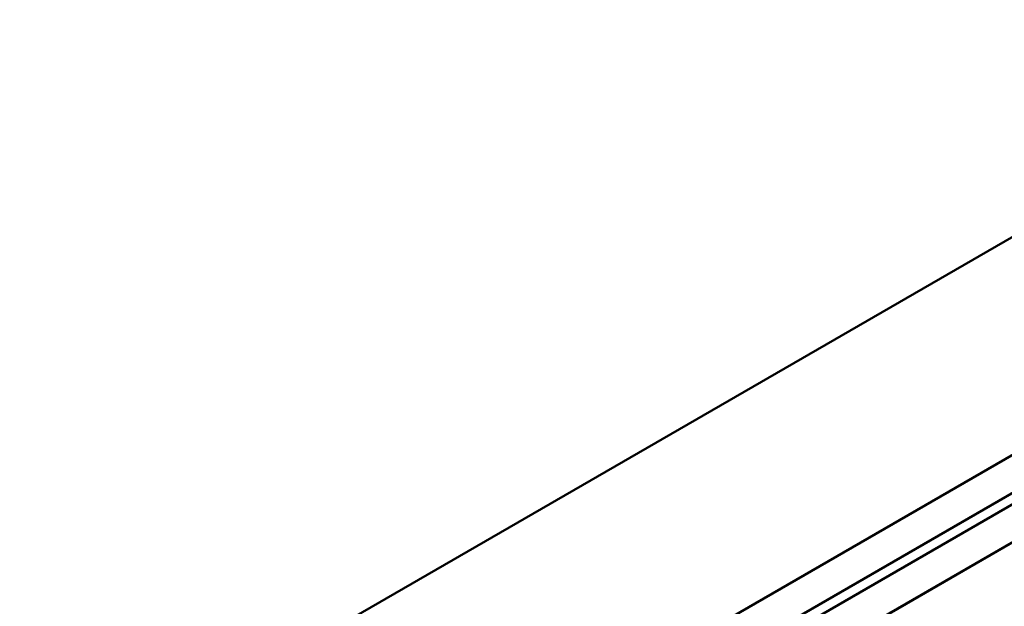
# Model space of a CAD drawing. Header units: millimetres. Extents: x 10 to 287, y 8 to 200.
# Tile 11 of 15: x 204 to 247, y 107 to 133. Entities that reach past the tile are written whole.
import ezdxf

# ---------------------------------------------------------------- set-up
doc = ezdxf.new("R2010")
doc.units = ezdxf.units.MM
doc.layers.add('Visible (ISO)', color=7, linetype='Continuous', lineweight=50)

msp = doc.modelspace()

# ---------------------------------------------------------------- linework, layer by layer
at = {"layer": 'Visible (ISO)'}
for p, q in [((271.43, 137.331), (197.325, 94.546)), ((279.562, 132.636), (205.457, 89.852)), ((206.164, 88.627), (280.269, 131.411)), ((206.164, 88.137), (280.269, 130.921)), ((224.832, 97.282), (260.894, 118.102)), ((260.901, 118.098), (224.839, 97.278))]:
    msp.add_line(p, q, dxfattribs=at)

doc.saveas('drawing.dxf')
